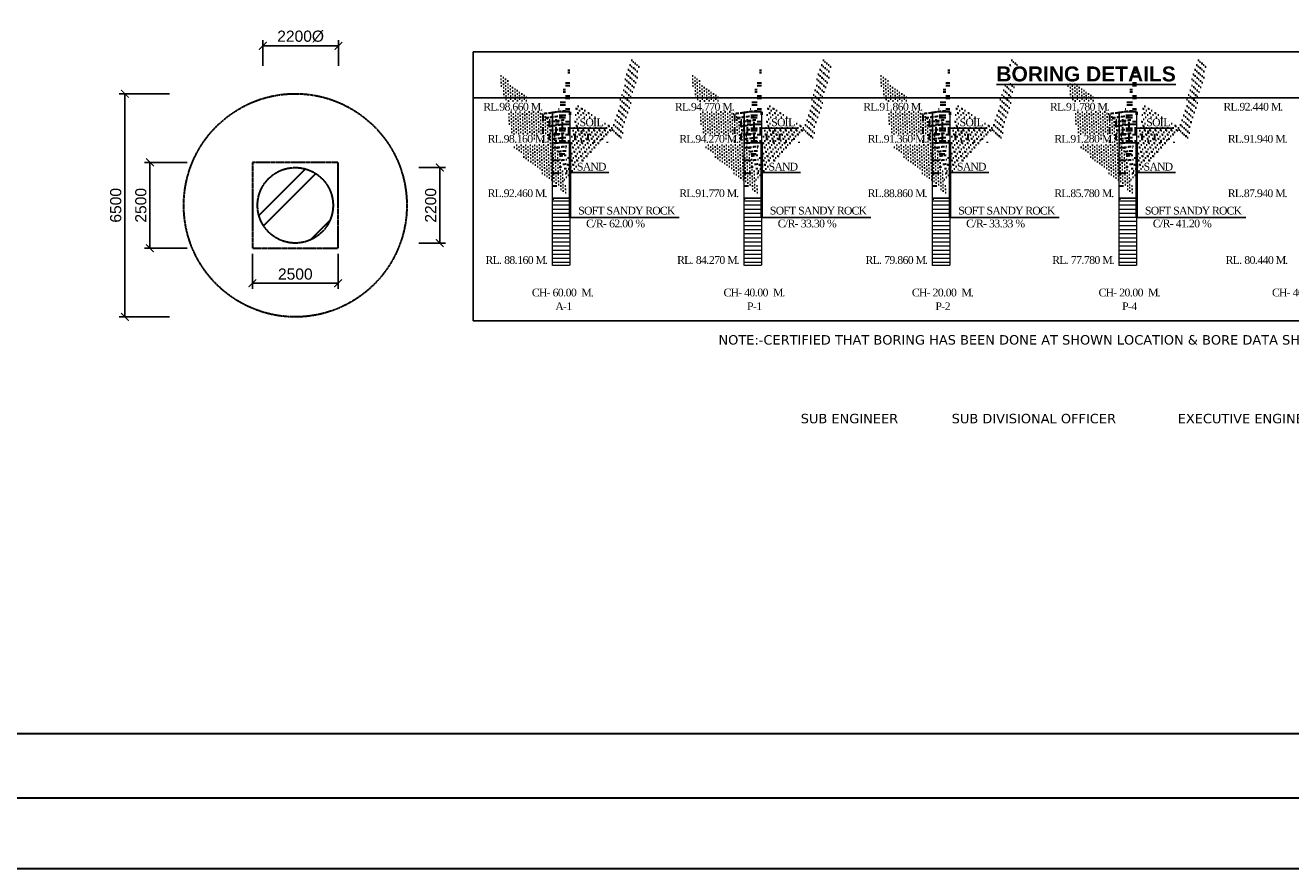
# Model space of a CAD drawing. Header units: millimetres. Extents: x -7734343280 to -3864522140, y -13315289801 to -345766.
# Tile 12 of 22: x -3864655663 to -3864581911, y -6657842580 to -6657793460. Entities that reach past the tile are written whole.
import ezdxf

# ---------------------------------------------------------------- set-up
doc = ezdxf.new("R2010")
doc.units = ezdxf.units.MM
doc.header["$MEASUREMENT"] = 0
doc.header["$PDMODE"] = 2
doc.linetypes.add('DASHED', pattern=[0.75, 0.5, -0.25])
doc.linetypes.add('HIDDEN', pattern=[0.375, 0.25, -0.125])
doc.layers.add('CHNGE', color=7, linetype='Continuous')
doc.layers.add('TEXT', color=7, linetype='Continuous')
doc.layers.add('TITLE', color=10, linetype='Continuous', lineweight=18)
doc.styles.add('ROMANS', font='arial.ttf')
doc.styles.get("Standard").update_dxf_attribs({"font": 'verdana.ttf', "height": 250})
doc.dimstyles.new('ROMANS', dxfattribs={"dimtxt": 650, "dimasz": 650, "dimexe": 325, "dimexo": 325, "dimgap": 325, "dimtad": 1, "dimdec": 0, "dimzin": 9, "dimdsep": 46, "dimtxsty": 'ROMANS', "dimcen": 325, "dimclrd": 4, "dimclre": 4, "dimclrt": 6, "dimadec": 0, "dimazin": 0, "dimtfac": 1, "dimtdec": 0, "dimtmove": 0, "dimatfit": 3, "dimfxl": 1, "dimtolj": 1, "dimtzin": 9, "dimarcsym": 0})
doc.dimstyles.new('SANJAY', dxfattribs={"dimscale": 2.75499999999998, "dimtxt": 20000000001.9985, "dimasz": 42.02749999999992, "dimexe": 15.38799999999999, "dimexo": 15.57749999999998, "dimgap": 1.737500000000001, "dimtad": 0, "dimtih": 1, "dimtoh": 1, "dimdec": 0, "dimzin": 0, "dimdsep": 46, "dimtxsty": 'Standard', "dimcen": 4000, "dimclrd": 3, "dimclre": 6, "dimclrt": 1, "dimadec": 0, "dimazin": 0, "dimtfac": 1, "dimtdec": 0, "dimtofl": 0, "dimtmove": 0, "dimatfit": 3, "dimfxl": 1, "dimtolj": 1, "dimtzin": 0, "dimarcsym": 0})

# ---------------------------------------------------------------- blocks, each defined once
blk = doc.blocks.new('_ArchTick')
at = {"color": 0, "linetype": 'ByBlock', "const_width": 0.15}
blk.add_lwpolyline([(-0.5, -0.5), (0.5, 0.5)], dxfattribs=at)
blk = doc.blocks.new('*D156')
at = {"layer": 'CHNGE', "color": 4, "lineweight": -2, "transparency": 16777216}
for p, q in [((-3864647261.774036, -6657797443.809712), (-3864650184.291521, -6657797443.809712)), ((-3864649859.291521, -6657797443.809712), (-3864649859.291521, -6657810443.809712)), ((-3864647261.774036, -6657810443.809712), (-3864650184.291521, -6657810443.809712))]:
    blk.add_line(p, q, dxfattribs=at)
at = {"layer": 'Defpoints', "color": 0, "lineweight": 30, "transparency": 16777216}
for p in [(-3864646936.774036, -6657797443.809712), (-3864649859.291521, -6657810443.809712), (-3864646936.774036, -6657810443.809712)]:
    blk.add_point(p, dxfattribs=at)
at = {"layer": 'CHNGE', "color": 4, "lineweight": -2, "transparency": 16777216, "xscale": 450, "yscale": 450, "zscale": 450}
for p, rotation in [((-3864649859.291521, -6657797443.809712), 90), ((-3864649859.291521, -6657810443.809712), 270)]:
    blk.add_blockref('_ArchTick', p, dxfattribs=dict(at, rotation=rotation))
at = {"layer": 'CHNGE', "color": 7, "transparency": 16777216, "insert": (-3864650391.163962, -6657803943.809713), "char_height": 650, "attachment_point": 5, "rotation": 90, "style": 'ROMANS'}
blk.add_mtext('\\A1;6500', dxfattribs=at)
blk = doc.blocks.new('*D157')
at = {"layer": 'CHNGE', "color": 4, "lineweight": -2, "transparency": 16777216}
for p, q in [((-3864646221.774036, -6657801443.809712), (-3864648721.774036, -6657801443.809712)), ((-3864648396.774036, -6657801443.809712), (-3864648396.774036, -6657806443.809712)), ((-3864646221.774036, -6657806443.809712), (-3864648721.774036, -6657806443.809712))]:
    blk.add_line(p, q, dxfattribs=at)
at = {"layer": 'Defpoints', "color": 0, "lineweight": 30, "transparency": 16777216}
for p in [(-3864645896.774036, -6657801443.809712), (-3864648396.774036, -6657806443.809712), (-3864645896.774036, -6657806443.809712)]:
    blk.add_point(p, dxfattribs=at)
at = {"layer": 'CHNGE', "color": 4, "lineweight": -2, "transparency": 16777216, "xscale": 450, "yscale": 450, "zscale": 450}
for p, rotation in [((-3864648396.774036, -6657801443.809712), 90), ((-3864648396.774036, -6657806443.809712), 270)]:
    blk.add_blockref('_ArchTick', p, dxfattribs=dict(at, rotation=rotation))
at = {"layer": 'CHNGE', "color": 7, "transparency": 16777216, "insert": (-3864648928.646477, -6657803943.809713), "char_height": 650, "attachment_point": 5, "rotation": 90, "style": 'ROMANS'}
blk.add_mtext('\\A1;2500', dxfattribs=at)
blk = doc.blocks.new('*D158')
at = {"layer": 'CHNGE', "color": 4, "lineweight": -2, "transparency": 16777216}
for p, q in [((-3864632731.774036, -6657801743.809712), (-3864631178.714746, -6657801743.809712)), ((-3864631503.714746, -6657801743.809712), (-3864631503.714746, -6657806143.809712)), ((-3864632731.774036, -6657806143.809712), (-3864631178.714746, -6657806143.809712))]:
    blk.add_line(p, q, dxfattribs=at)
at = {"layer": 'Defpoints', "color": 0, "lineweight": 30, "transparency": 16777216}
for p in [(-3864633056.774036, -6657801743.809712), (-3864633056.774036, -6657806143.809712), (-3864631503.714746, -6657806143.809712)]:
    blk.add_point(p, dxfattribs=at)
at = {"layer": 'CHNGE', "color": 4, "lineweight": -2, "transparency": 16777216, "xscale": 450, "yscale": 450, "zscale": 450}
for p, rotation in [((-3864631503.714746, -6657801743.809712), 90), ((-3864631503.714746, -6657806143.809712), 270)]:
    blk.add_blockref('_ArchTick', p, dxfattribs=dict(at, rotation=rotation))
at = {"layer": 'CHNGE', "color": 7, "transparency": 16777216, "insert": (-3864632035.587187, -6657803943.809713), "char_height": 650, "attachment_point": 5, "rotation": 90, "style": 'ROMANS'}
blk.add_mtext('\\A1;2200', dxfattribs=at)
blk = doc.blocks.new('*D159')
at = {"layer": 'CHNGE', "color": 4, "lineweight": -2, "transparency": 16777216}
for p, q in [((-3864642426.774036, -6657806768.809712), (-3864642426.774036, -6657808808.809712)), ((-3864637426.774036, -6657806768.809712), (-3864637426.774036, -6657808808.809712)), ((-3864642426.774036, -6657808483.809712), (-3864637426.774036, -6657808483.809712))]:
    blk.add_line(p, q, dxfattribs=at)
at = {"layer": 'Defpoints', "color": 0, "lineweight": 30, "transparency": 16777216}
for p in [(-3864642426.774036, -6657806443.809712), (-3864637426.774036, -6657806443.809712), (-3864637426.774036, -6657808483.809712)]:
    blk.add_point(p, dxfattribs=at)
at = {"layer": 'CHNGE', "color": 4, "lineweight": -2, "transparency": 16777216, "xscale": 450, "yscale": 450, "zscale": 450, "rotation": 180}
blk.add_blockref('_ArchTick', (-3864642426.774036, -6657808483.809712), dxfattribs=at)
at = {"layer": 'CHNGE', "color": 4, "lineweight": -2, "transparency": 16777216, "xscale": 450, "yscale": 450, "zscale": 450}
blk.add_blockref('_ArchTick', (-3864637426.774036, -6657808483.809712), dxfattribs=at)
at = {"layer": 'CHNGE', "color": 7, "transparency": 16777216, "insert": (-3864639926.774036, -6657807951.93727), "char_height": 650, "attachment_point": 5, "style": 'ROMANS'}
blk.add_mtext('\\A1;2500', dxfattribs=at)
blk = doc.blocks.new('*D160')
at = {"layer": 'CHNGE', "color": 4, "lineweight": -2, "transparency": 16777216}
for p, q in [((-3864641816.740545, -6657795826.670535), (-3864641816.740545, -6657794329.531358)), ((-3864637416.740545, -6657795826.670535), (-3864637416.740545, -6657794329.531358)), ((-3864641816.740545, -6657794654.531358), (-3864637416.740545, -6657794654.531358))]:
    blk.add_line(p, q, dxfattribs=at)
at = {"layer": 'Defpoints', "color": 0, "lineweight": 30, "transparency": 16777216}
for p in [(-3864637416.740545, -6657794654.531358), (-3864641816.740545, -6657796151.670535), (-3864637416.740545, -6657796151.670535)]:
    blk.add_point(p, dxfattribs=at)
at = {"layer": 'CHNGE', "color": 4, "lineweight": -2, "transparency": 16777216, "xscale": 450, "yscale": 450, "zscale": 450, "rotation": 180}
blk.add_blockref('_ArchTick', (-3864641816.740545, -6657794654.531358), dxfattribs=at)
at = {"layer": 'CHNGE', "color": 4, "lineweight": -2, "transparency": 16777216, "xscale": 450, "yscale": 450, "zscale": 450}
blk.add_blockref('_ArchTick', (-3864637416.740545, -6657794654.531358), dxfattribs=at)
at = {"layer": 'CHNGE', "color": 7, "transparency": 16777216, "insert": (-3864639616.740545, -6657794104.480198), "char_height": 650, "attachment_point": 5, "style": 'ROMANS'}
blk.add_mtext('\\A1;2200%%C', dxfattribs=at)

msp = doc.modelspace()

# ---------------------------------------------------------------- hatches: boundary and pattern name
at = {"layer": 'TEXT', "linetype": 'DASHED', "lineweight": 30, "ltscale": 20}
h = msp.add_hatch(dxfattribs=at)
h.set_pattern_fill('EARTH', scale=1500, style=0)
h.set_pattern_definition([(0, (449830.8855066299, 190650.7027463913), (375, 375), [375, -375]), (0, (449830.8855066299, 190791.3277463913), (375, 375), [375, -375]), (0, (449830.8855066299, 190931.9527463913), (375, 375), [375, -375]), (90, (449877.7605066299, 190978.8277463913), (-374.9999999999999, 375), [375, -375]), (90, (450018.3855066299, 190978.8277463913), (-374.9999999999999, 375), [375, -375]), (90, (450159.0105066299, 190978.8277463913), (-374.9999999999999, 375), [375, -375])])
h.paths.add_polyline_path([(-3864624929.219984, -6657798490.258188), (-3864623929.219984, -6657798490.258188), (-3864623929.219985, -6657800308.380167), (-3864624929.219985, -6657800308.380167)])
h = msp.add_hatch(dxfattribs=at)
h.set_pattern_fill('EARTH', scale=1500, style=0)
h.set_pattern_definition([(0, (461000.8855066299, 190650.7027463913), (375, 375), [375, -375]), (0, (461000.8855066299, 190791.3277463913), (375, 375), [375, -375]), (0, (461000.8855066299, 190931.9527463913), (375, 375), [375, -375]), (90, (461047.7605066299, 190978.8277463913), (-374.9999999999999, 375), [375, -375]), (90, (461188.3855066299, 190978.8277463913), (-374.9999999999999, 375), [375, -375]), (90, (461329.0105066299, 190978.8277463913), (-374.9999999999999, 375), [375, -375])])
h.paths.add_polyline_path([(-3864613759.219984, -6657798490.258188), (-3864612759.219984, -6657798490.258188), (-3864612759.219985, -6657800308.380167), (-3864613759.219985, -6657800308.380167)])
h = msp.add_hatch(dxfattribs=at)
h.set_pattern_fill('EARTH', scale=1500, style=0)
h.set_pattern_definition([(0, (471980.8855066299, 190650.7027463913), (375, 375), [375, -375]), (0, (471980.8855066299, 190791.3277463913), (375, 375), [375, -375]), (0, (471980.8855066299, 190931.9527463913), (375, 375), [375, -375]), (90, (472027.7605066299, 190978.8277463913), (-374.9999999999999, 375), [375, -375]), (90, (472168.3855066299, 190978.8277463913), (-374.9999999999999, 375), [375, -375]), (90, (472309.0105066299, 190978.8277463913), (-374.9999999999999, 375), [375, -375])])
h.paths.add_polyline_path([(-3864602779.219984, -6657798490.258188), (-3864601779.219984, -6657798490.258188), (-3864601779.219985, -6657800308.380167), (-3864602779.219985, -6657800308.380167)])
h = msp.add_hatch(dxfattribs=at)
h.set_pattern_fill('EARTH', scale=1500, style=0)
h.set_pattern_definition([(0, (482860.8855066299, 190650.7027463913), (375, 375), [375, -375]), (0, (482860.8855066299, 190791.3277463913), (375, 375), [375, -375]), (0, (482860.8855066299, 190931.9527463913), (375, 375), [375, -375]), (90, (482907.7605066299, 190978.8277463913), (-374.9999999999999, 375), [375, -375]), (90, (483048.3855066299, 190978.8277463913), (-374.9999999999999, 375), [375, -375]), (90, (483189.0105066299, 190978.8277463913), (-374.9999999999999, 375), [375, -375])])
h.paths.add_polyline_path([(-3864591899.219984, -6657798490.258188), (-3864590899.219984, -6657798490.258188), (-3864590899.219985, -6657800308.380167), (-3864591899.219985, -6657800308.380167)])
h = msp.add_hatch(dxfattribs=at)
h.set_pattern_fill('AR-SAND', scale=100, style=0)
h.set_pattern_definition([(37.50000000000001, (449830.8855066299, 190650.7027463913), (-6.299335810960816, 192.6823769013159), [0, -152, 0, -170, 0, -162.5]), (7.499999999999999, (449830.8855066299, 190650.7027463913), (176.9776705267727, 282.214606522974), [0, -82, 0, -137, 0, -52.5]), (327.5, (449707.8855066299, 190650.7027463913), (311.4141861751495, 0.5659053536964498), [0, -50, 0, -180, 0, -235]), (317.5, (449707.8855066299, 190650.7027463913), (300.6126604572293, 87.76755649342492), [0, -25, 0, -118, 0, -135])])
h.paths.add_polyline_path([(-3864624929.219985, -6657800308.380167), (-3864623929.219985, -6657800308.380167), (-3864623929.219986, -6657803531.662289), (-3864624929.219987, -6657803531.662289)])
h = msp.add_hatch(dxfattribs=at)
h.set_pattern_fill('AR-SAND', scale=100, style=0)
h.set_pattern_definition([(37.50000000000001, (461000.8855066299, 190650.7027463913), (-6.299335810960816, 192.6823769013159), [0, -152, 0, -170, 0, -162.5]), (7.499999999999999, (461000.8855066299, 190650.7027463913), (176.9776705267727, 282.214606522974), [0, -82, 0, -137, 0, -52.5]), (327.5, (460877.8855066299, 190650.7027463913), (311.4141861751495, 0.5659053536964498), [0, -50, 0, -180, 0, -235]), (317.5, (460877.8855066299, 190650.7027463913), (300.6126604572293, 87.76755649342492), [0, -25, 0, -118, 0, -135])])
h.paths.add_polyline_path([(-3864613759.219985, -6657800308.380167), (-3864612759.219985, -6657800308.380167), (-3864612759.219986, -6657803531.662289), (-3864613759.219987, -6657803531.662289)])
h = msp.add_hatch(dxfattribs=at)
h.set_pattern_fill('AR-SAND', scale=100, style=0)
h.set_pattern_definition([(37.50000000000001, (471980.8855066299, 190650.7027463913), (-6.299335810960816, 192.6823769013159), [0, -152, 0, -170, 0, -162.5]), (7.499999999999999, (471980.8855066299, 190650.7027463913), (176.9776705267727, 282.214606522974), [0, -82, 0, -137, 0, -52.5]), (327.5, (471857.8855066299, 190650.7027463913), (311.4141861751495, 0.5659053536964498), [0, -50, 0, -180, 0, -235]), (317.5, (471857.8855066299, 190650.7027463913), (300.6126604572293, 87.76755649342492), [0, -25, 0, -118, 0, -135])])
h.paths.add_polyline_path([(-3864602779.219985, -6657800308.380167), (-3864601779.219985, -6657800308.380167), (-3864601779.219986, -6657803531.662289), (-3864602779.219987, -6657803531.662289)])
h = msp.add_hatch(dxfattribs=at)
h.set_pattern_fill('AR-SAND', scale=100, style=0)
h.set_pattern_definition([(37.50000000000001, (482860.8855066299, 190650.7027463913), (-6.299335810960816, 192.6823769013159), [0, -152, 0, -170, 0, -162.5]), (7.499999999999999, (482860.8855066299, 190650.7027463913), (176.9776705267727, 282.214606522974), [0, -82, 0, -137, 0, -52.5]), (327.5, (482737.8855066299, 190650.7027463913), (311.4141861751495, 0.5659053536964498), [0, -50, 0, -180, 0, -235]), (317.5, (482737.8855066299, 190650.7027463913), (300.6126604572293, 87.76755649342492), [0, -25, 0, -118, 0, -135])])
h.paths.add_polyline_path([(-3864591899.219985, -6657800308.380167), (-3864590899.219985, -6657800308.380167), (-3864590899.219986, -6657803531.662289), (-3864591899.219987, -6657803531.662289)])
h = msp.add_hatch(dxfattribs=at)
h.set_pattern_fill('ANSI31', color=6, scale=5000, style=0)
h.set_pattern_definition([(45, (893977.1811871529, 4246.190287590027), (-441.9417382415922, 441.9417382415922), [])])
edge = h.paths.add_edge_path()
edge.add_arc((-3864639926.774036, -6657803943.809712), 2200, 0, 360)
at = {"layer": 'TEXT', "linetype": 'HIDDEN', "lineweight": 20, "ltscale": 20}
h = msp.add_hatch(dxfattribs=at)
h.set_pattern_fill('ANSI31', color=256, scale=2000, style=0)
h.set_pattern_definition([(45, (449830.8855066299, 190650.7027463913), (-176.7766952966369, 176.7766952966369), [])])
h.paths.add_polyline_path([(-3864624929.219985, -6657803531.662289), (-3864623929.219986, -6657803531.662289), (-3864623929.219988, -6657807441.62088), (-3864624929.219989, -6657807441.62088)])
h = msp.add_hatch(dxfattribs=at)
h.set_pattern_fill('ANSI31', color=256, scale=2000, style=0)
h.set_pattern_definition([(45, (461000.8855066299, 190650.7027463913), (-176.7766952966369, 176.7766952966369), [])])
h.paths.add_polyline_path([(-3864613759.219985, -6657803531.662289), (-3864612759.219986, -6657803531.662289), (-3864612759.219988, -6657807441.62088), (-3864613759.219989, -6657807441.62088)])
h = msp.add_hatch(dxfattribs=at)
h.set_pattern_fill('ANSI31', color=256, scale=2000, style=0)
h.set_pattern_definition([(45, (471980.8855066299, 190650.7027463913), (-176.7766952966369, 176.7766952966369), [])])
h.paths.add_polyline_path([(-3864602779.219985, -6657803531.662289), (-3864601779.219986, -6657803531.662289), (-3864601779.219988, -6657807441.62088), (-3864602779.219989, -6657807441.62088)])
h = msp.add_hatch(dxfattribs=at)
h.set_pattern_fill('ANSI31', color=256, scale=2000, style=0)
h.set_pattern_definition([(45, (482860.8855066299, 190650.7027463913), (-176.7766952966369, 176.7766952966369), [])])
h.paths.add_polyline_path([(-3864591899.219985, -6657803531.662289), (-3864590899.219986, -6657803531.662289), (-3864590899.219988, -6657807441.62088), (-3864591899.219989, -6657807441.62088)])

# ---------------------------------------------------------------- linework, layer by layer
for points in [[(-3864629560, -6657795010), (-3864563024.374306, -6657795010), (-3864563024.374304, -6657810671.428156), (-3864629560.000003, -6657810671.428156)], [(-3864629560, -6657795010), (-3864563024.374306, -6657795010), (-3864563024.374306, -6657797690.545297), (-3864629560, -6657797690.545297)]]:
    msp.add_lwpolyline(points, close=True)
for p, q in [((-3864624929.219984, -6657798490.258188), (-3864624929.219985, -6657800364.212405)), ((-3864613759.219984, -6657798490.258188), (-3864613759.219985, -6657800364.212405)), ((-3864602779.219984, -6657798490.258188), (-3864602779.219985, -6657800364.212405)), ((-3864591899.219984, -6657798490.258188), (-3864591899.219985, -6657800364.212405))]:
    msp.add_line(p, q, dxfattribs=at)
at = {"layer": 'TEXT', "linetype": 'HIDDEN', "lineweight": 40, "ltscale": 20}
for p, q in [((-3864623929.219984, -6657798490.258188), (-3864623929.219984, -6657798690.258188)), ((-3864612759.219984, -6657798490.258188), (-3864612759.219984, -6657798690.258188)), ((-3864601779.219984, -6657798490.258188), (-3864601779.219984, -6657798690.258188)), ((-3864590899.219984, -6657798490.258188), (-3864590899.219984, -6657798690.258188)), ((-3864623929.219985, -6657800308.380167), (-3864623929.219987, -6657804618.927504)), ((-3864612759.219985, -6657800308.380167), (-3864612759.219987, -6657804618.927504)), ((-3864601779.219985, -6657800308.380167), (-3864601779.219987, -6657804618.927504)), ((-3864590899.219985, -6657800308.380167), (-3864590899.219987, -6657804618.927504))]:
    msp.add_line(p, q, dxfattribs=at)
at = {"layer": 'TEXT', "color": 7, "linetype": 'ByBlock', "lineweight": 30, "ltscale": 20}
for points in [[(-3864792270.056261, -6657687060), (-3864522140, -6657687060), (-3864522140, -6657842580), (-3864792270.056261, -6657842580)], [(-3864524820, -6657690710), (-3864788280, -6657690710), (-3864788280, -6657838450), (-3864524820, -6657838450)], [(-3864784137.065931, -6657834700), (-3864527633.004887, -6657834700), (-3864527633.004887, -6657693950), (-3864784137.065931, -6657693950)], [(-3864784137.065931, -6657834700), (-3864527633.004887, -6657834700), (-3864527633.004887, -6657693950), (-3864784137.065931, -6657693950)]]:
    msp.add_lwpolyline(points, close=True, dxfattribs=at)
at = {"layer": 'TEXT', "linetype": 'HIDDEN', "lineweight": 20, "ltscale": 20}
for points in [[(-3864624929.219984, -6657798490.258188), (-3864623929.219984, -6657798490.258188), (-3864623929.219985, -6657800308.380167), (-3864624929.219985, -6657800308.380167)], [(-3864613759.219984, -6657798490.258188), (-3864612759.219984, -6657798490.258188), (-3864612759.219985, -6657800308.380167), (-3864613759.219985, -6657800308.380167)], [(-3864602779.219984, -6657798490.258188), (-3864601779.219984, -6657798490.258188), (-3864601779.219985, -6657800308.380167), (-3864602779.219985, -6657800308.380167)], [(-3864591899.219984, -6657798490.258188), (-3864590899.219984, -6657798490.258188), (-3864590899.219985, -6657800308.380167), (-3864591899.219985, -6657800308.380167)], [(-3864624929.219985, -6657800308.380167), (-3864623929.219985, -6657800308.380167), (-3864623929.219986, -6657803531.662289), (-3864624929.219987, -6657803531.662289)], [(-3864613759.219985, -6657800308.380167), (-3864612759.219985, -6657800308.380167), (-3864612759.219986, -6657803531.662289), (-3864613759.219987, -6657803531.662289)], [(-3864602779.219985, -6657800308.380167), (-3864601779.219985, -6657800308.380167), (-3864601779.219986, -6657803531.662289), (-3864602779.219987, -6657803531.662289)], [(-3864591899.219985, -6657800308.380167), (-3864590899.219985, -6657800308.380167), (-3864590899.219986, -6657803531.662289), (-3864591899.219987, -6657803531.662289)], [(-3864624929.219985, -6657803531.662289), (-3864623929.219986, -6657803531.662289), (-3864623929.219988, -6657807441.62088), (-3864624929.219989, -6657807441.62088)], [(-3864613759.219985, -6657803531.662289), (-3864612759.219986, -6657803531.662289), (-3864612759.219988, -6657807441.62088), (-3864613759.219989, -6657807441.62088)], [(-3864602779.219985, -6657803531.662289), (-3864601779.219986, -6657803531.662289), (-3864601779.219988, -6657807441.62088), (-3864602779.219989, -6657807441.62088)], [(-3864591899.219985, -6657803531.662289), (-3864590899.219986, -6657803531.662289), (-3864590899.219988, -6657807441.62088), (-3864591899.219989, -6657807441.62088)]]:
    msp.add_lwpolyline(points, close=True, dxfattribs=at)
at = {"layer": 'TEXT', "color": 6, "linetype": 'DASHED', "lineweight": 30, "ltscale": 20}
msp.add_lwpolyline([(-3864637426.774036, -6657803943.809712), (-3864637426.774036, -6657803943.809712), (-3864637426.774036, -6657801443.809712), (-3864642426.774036, -6657801443.809712), (-3864642426.774036, -6657806443.809712), (-3864637426.774036, -6657806443.809712), (-3864637426.774036, -6657801443.809712)], dxfattribs=at)
for radius in [6500, 2200]:
    msp.add_circle((-3864639926.774036, -6657803943.809712), radius, dxfattribs=at)

# ---------------------------------------------------------------- texts
at = {"attachment_point": 1}
for s, insert, char_height, width in [('{\\fArial|b1|i0|c0|p34;\\H1.75x;\\LBORING DETAILS}', (-3864599064.335917, -6657795853.195752), 499.9999999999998, 30953.30795507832), ('{\\fTimes New Roman|b0|i0|c0|p18;\\T0.9;\\C7;RL.98.660 M.}', (-3864628971.417213, -6657797976.38817), 450, 8453.958002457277), ('{\\fTimes New Roman|b0|i0|c0|p18;\\T0.9;\\C7;RL.94.770 M.}', (-3864617801.417213, -6657797976.38817), 450, 8453.958002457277), ('{\\fTimes New Roman|b0|i0|c0|p18;\\T0.9;\\C7;RL.91.860 M.}', (-3864606821.417213, -6657797976.38817), 450, 8453.958002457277), ('{\\fTimes New Roman|b0|i0|c0|p18;\\T0.9;\\C7;RL.91.780 M.}', (-3864595941.417213, -6657797976.38817), 450, 8453.958002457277), ('{\\fTimes New Roman|b0|i0|c0|p18;\\T0.9;\\C7;RL.92.440 M.}', (-3864585831.417213, -6657797976.38817), 450, 8453.958002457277), ('{\\fTimes New Roman|b0|i0|c0|p18;\\T0.9;\\C7; SOIL}', (-3864623509.864146, -6657798885.713171), 450, 8453.958002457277), ('{\\fTimes New Roman|b0|i0|c0|p18;\\T0.9;\\C7; SOIL}', (-3864612339.864146, -6657798885.713171), 450, 8453.958002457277), ('{\\fTimes New Roman|b0|i0|c0|p18;\\T0.9;\\C7; SOIL}', (-3864601359.864146, -6657798885.713171), 450, 8453.958002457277), ('{\\fTimes New Roman|b0|i0|c0|p18;\\T0.9;\\C7; SOIL}', (-3864590479.864146, -6657798885.713171), 450, 8453.958002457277), ('{\\fTimes New Roman|b0|i0|c0|p18;\\T0.9;\\C7;RL.98.160 M.}', (-3864628716.381312, -6657799847.459352), 450, 8453.958002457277), ('{\\fTimes New Roman|b0|i0|c0|p18;\\T0.9;\\C7;RL.94.270 M.}', (-3864617546.381312, -6657799847.459352), 450, 8453.958002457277), ('{\\fTimes New Roman|b0|i0|c0|p18;\\T0.9;\\C7;RL.91.360 M.}', (-3864606566.381312, -6657799847.459352), 450, 8453.958002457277), ('{\\fTimes New Roman|b0|i0|c0|p18;\\T0.9;\\C7;RL.91.280 M.}', (-3864595686.381312, -6657799847.459352), 450, 8453.958002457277), ('{\\fTimes New Roman|b0|i0|c0|p18;\\T0.9;\\C7;RL.91.940 M.}', (-3864585576.381312, -6657799847.459352), 450, 8453.958002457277), ('{\\fTimes New Roman|b0|i0|c0|p18;\\T0.9;\\C7;SAND}', (-3864623509.864146, -6657801466.520648), 450, 8453.958002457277), ('{\\fTimes New Roman|b0|i0|c0|p18;\\T0.9;\\C7;SAND}', (-3864612339.864146, -6657801466.520648), 450, 8453.958002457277), ('{\\fTimes New Roman|b0|i0|c0|p18;\\T0.9;\\C7;SAND}', (-3864601359.864146, -6657801466.520648), 450, 8453.958002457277), ('{\\fTimes New Roman|b0|i0|c0|p18;\\T0.9;\\C7;SAND}', (-3864590479.864146, -6657801466.520648), 450, 8453.958002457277), ('{\\fTimes New Roman|b0|i0|c0|p18;\\T0.9;\\C7;RL.92.460 M.}', (-3864628716.381312, -6657803014.909235), 450, 8453.958002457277), ('{\\fTimes New Roman|b0|i0|c0|p18;\\T0.9;\\C7;RL.91.770 M.}', (-3864617546.381312, -6657803014.909235), 450, 8453.958002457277), ('{\\fTimes New Roman|b0|i0|c0|p18;\\T0.9;\\C7;RL.88.860 M.}', (-3864606566.381312, -6657803014.909235), 450, 8453.958002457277), ('{\\fTimes New Roman|b0|i0|c0|p18;\\T0.9;\\C7;RL.85.780 M.}', (-3864595686.381312, -6657803014.909235), 450, 8453.958002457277), ('{\\fTimes New Roman|b0|i0|c0|p18;\\T0.9;\\C7;RL.87.940 M.}', (-3864585576.381312, -6657803014.909235), 450, 8453.958002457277), ('{\\fTimes New Roman|b0|i0|c0|p18;\\T0.9;\\C7; SOFT SANDY ROCK \\P    C/R- 62.00 %}', (-3864623588.939399, -6657804027.032845), 450, 8453.958002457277), ('{\\fTimes New Roman|b0|i0|c0|p18;\\T0.9;\\C7; SOFT SANDY ROCK \\P    C/R- 33.30 %}', (-3864612418.939399, -6657804027.032845), 450, 8453.958002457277), ('{\\fTimes New Roman|b0|i0|c0|p18;\\T0.9;\\C7; SOFT SANDY ROCK \\P    C/R- 33.33 %}', (-3864601438.939399, -6657804027.032845), 450, 8453.958002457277), ('{\\fTimes New Roman|b0|i0|c0|p18;\\T0.9;\\C7; SOFT SANDY ROCK \\P    C/R- 41.20 %}', (-3864590558.939399, -6657804027.032845), 450, 8453.958002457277), ('{\\fTimes New Roman|b0|i0|c0|p18;\\T0.9;\\C7;RL. 88.160 M.}', (-3864628839.720811, -6657806904.92606), 450, 8453.958002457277), ('{\\fTimes New Roman|b0|i0|c0|p18;\\T0.9;\\C7;RL. 84.270 M.}', (-3864617669.720811, -6657806904.92606), 450, 8453.958002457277), ('{\\fTimes New Roman|b0|i0|c0|p18;\\T0.9;\\C7;RL. 79.860 M.}', (-3864606689.720811, -6657806904.92606), 450, 8453.958002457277), ('{\\fTimes New Roman|b0|i0|c0|p18;\\T0.9;\\C7;RL. 77.780 M.}', (-3864595809.720811, -6657806904.92606), 450, 8453.958002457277), ('{\\fTimes New Roman|b0|i0|c0|p18;\\T0.9;\\C7;RL. 80.440 M.}', (-3864585699.720811, -6657806904.92606), 450, 8453.958002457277), ('{\\fTimes New Roman|b0|i0|c0|p18;\\T0.9;\\C7;CH- 60.00  M.}', (-3864626137.707516, -6657808798.201365), 450, 8453.958002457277), ('{\\fTimes New Roman|b0|i0|c0|p18;\\T0.9;\\C7;CH- 40.00  M.}', (-3864614967.707516, -6657808798.201365), 450, 8453.958002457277), ('{\\fTimes New Roman|b0|i0|c0|p18;\\T0.9;\\C7;CH- 20.00  M.}', (-3864603987.707516, -6657808798.201365), 450, 8453.958002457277), ('{\\fTimes New Roman|b0|i0|c0|p18;\\T0.9;\\C7;CH- 20.00  M.}', (-3864593107.707516, -6657808798.201365), 450, 8453.958002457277), ('{\\fTimes New Roman|b0|i0|c0|p18;\\T0.9;\\C7;CH- 40.00  M.}', (-3864582997.707516, -6657808798.201365), 450, 8453.958002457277), ('{\\fTimes New Roman|b0|i0|c0|p18;\\T0.9;\\C7;A-1}', (-3864624767.707516, -6657809598.201365), 450, 1698.593022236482), ('{\\fTimes New Roman|b0|i0|c0|p18;\\T0.9;\\C7;P-1}', (-3864613597.707516, -6657809598.201365), 450, 1698.593022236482), ('{\\fTimes New Roman|b0|i0|c0|p18;\\T0.9;\\C7;P-2}', (-3864602617.707516, -6657809598.201365), 450, 1698.593022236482), ('{\\fTimes New Roman|b0|i0|c0|p18;\\T0.9;\\C7;P-4}', (-3864591737.707516, -6657809598.201365), 450, 1698.593022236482)]:
    msp.add_mtext(s, dxfattribs=dict(at, insert=insert, char_height=char_height, width=width))
at = {"layer": 'TITLE', "color": 7, "linetype": 'ByBlock', "insert": (-3864615264.072012, -6657811504.141803), "char_height": 550, "width": 48232.80164687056, "attachment_point": 1}
msp.add_mtext('NOTE:-CERTIFIED THAT BORING HAS BEEN DONE AT SHOWN LOCATION & BORE DATA SHOWN IS CORRECT.\\P\\P\\P\\P\\P                    SUB ENGINEER             SUB DIVISIONAL OFFICER               EXECUTIVE ENGINEER', dxfattribs=at)

# ---------------------------------------------------------------- dimensions: what is measured, and where the dimension line sits
at = {"layer": 'CHNGE', "color": 7}
dim = msp.add_linear_dim(base=(-3864637416.740545, -6657794654.531358), p1=(-3864641816.740545, -6657796151.670535), p2=(-3864637416.740545, -6657796151.670535), text='2200%%C', dimstyle='ROMANS', override={"dimasz": 450, "dimgap": 200, "dimlfac": 0.5, "dimblk1": 'ArchTick', "dimblk2": 'ArchTick', "dimsah": 1, "dimclrt": 7, "dimtmove": 1}, dxfattribs=at)
dim.commit()
dim.dimension.update_dxf_attribs({"geometry": '*D160', "text_midpoint": (-3864639616.740545, -6657794104.480198)})
for p1, p2, distance, picture, middle in [((-3864646936.774036, -6657797443.809712), (-3864646936.774036, -6657810443.809712), -2922.517485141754, '*D156', (-3864650391.163962, -6657803943.809713)), ((-3864645896.774036, -6657801443.809712), (-3864645896.774036, -6657806443.809712), -2500, '*D157', (-3864648928.646477, -6657803943.809713)), ((-3864633056.774036, -6657801743.809712), (-3864633056.774036, -6657806143.809712), 1553.059289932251, '*D158', (-3864632035.587187, -6657803943.809713)), ((-3864642426.774036, -6657806443.809712), (-3864637426.774036, -6657806443.809712), -2040, '*D159', (-3864639926.774036, -6657807951.93727))]:
    dim = msp.add_aligned_dim(p1=p1, p2=p2, distance=distance, dimstyle='ROMANS', override={"dimasz": 450, "dimgap": 200, "dimlfac": 0.5, "dimblk1": 'ArchTick', "dimblk2": 'ArchTick', "dimsah": 1, "dimclrt": 7, "dimtmove": 1}, dxfattribs=at)
    dim.commit()
    dim.dimension.update_dxf_attribs({"geometry": picture, "text_midpoint": middle})

# ---------------------------------------------------------------- leaders
for points in [[(-3864623948.434721, -6657799446.004002), (-3864621850.844471, -6657799446.004002)], [(-3864612778.434721, -6657799446.004002), (-3864610680.844471, -6657799446.004002)], [(-3864601798.434721, -6657799446.004002), (-3864599700.844471, -6657799446.004002)], [(-3864590918.434721, -6657799446.004002), (-3864588820.844471, -6657799446.004002)], [(-3864623948.434721, -6657802026.811479), (-3864621659.114493, -6657802026.811479)], [(-3864612778.434721, -6657802026.811479), (-3864610489.114493, -6657802026.811479)], [(-3864601798.434721, -6657802026.811479), (-3864599509.114493, -6657802026.811479)], [(-3864590918.434721, -6657802026.811479), (-3864588629.114493, -6657802026.811479)], [(-3864623935.750181, -6657804658.347671), (-3864617559.114493, -6657804658.347671)], [(-3864612765.750181, -6657804658.347671), (-3864606389.114493, -6657804658.347671)], [(-3864601785.750181, -6657804658.347671), (-3864595409.114493, -6657804658.347671)], [(-3864590905.750181, -6657804658.347671), (-3864584529.114493, -6657804658.347671)]]:
    msp.add_leader(points, dimstyle='SANJAY', override={"dimscale": 1, "dimtxt": 500, "dimasz": 300, "dimexe": 250, "dimexo": 250, "dimgap": 30, "dimtih": 0, "dimtoh": 0, "dimlfac": 0.5, "dimcen": -1000, "dimclrd": 7, "dimclre": 0, "dimclrt": 256})

doc.saveas('drawing.dxf')
